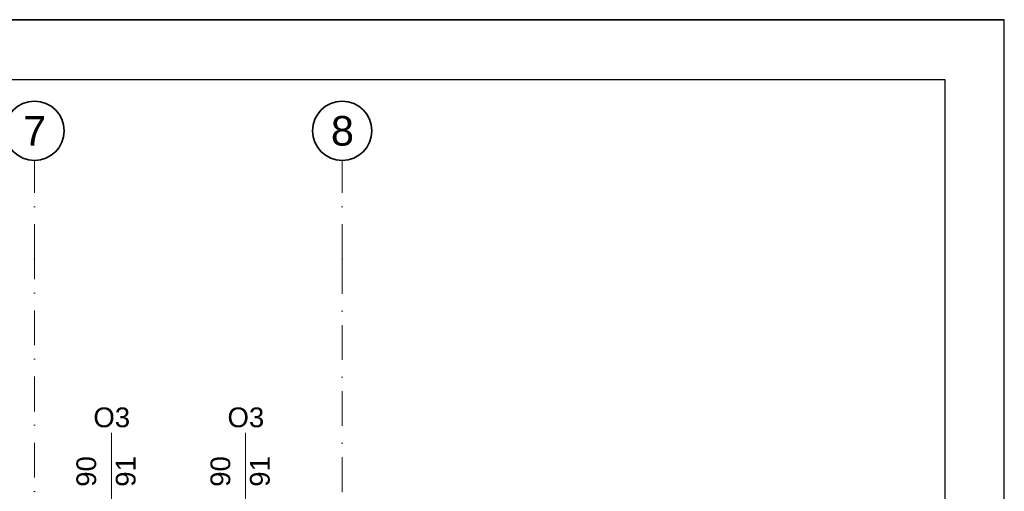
# Model space of a CAD drawing. Header units: millimetres. Extents: x -34676 to 172266, y 39940 to 476087.
# Tile 242 of 256: x 46791 to 56773, y 396490 to 401274. Entities that reach past the tile are written whole.
import ezdxf

# ---------------------------------------------------------------- set-up
doc = ezdxf.new("R2010")
doc.units = ezdxf.units.MM
doc.header["$MEASUREMENT"] = 0
doc.linetypes.add('Kropki i Kreski', pattern=[6.702778, 3.527778, -1.763889, 0, -1.411111])
for name, color, linetype in [('#podkład', 252, 'Continuous'), ('- Legenda', 7, 'Continuous'), ('_TABELA', 7, 'Continuous'), ('Konstrukcja - Siatka mod', 7, 'Continuous'), ('Znaczniki okien Archicada', 7, 'Continuous')]:
    doc.layers.add(name, color=color, linetype=linetype)
doc.styles.add('STYL_AUTOMATYCZNY_1', font='arial.ttf')
pattern_1 = [(0, (-208051.03, 672090.37), (0, 75), [0, -75])]

# ---------------------------------------------------------------- blocks, each defined once
blk = doc.blocks.new('uyd')
at = {"layer": 'Konstrukcja - Siatka mod', "color": 252, "linetype": 'Kropki i Kreski', "lineweight": 13, "ltscale": 100}
for p, q in [((46547.6, 188896.4), (46547.6, 189896.4)), ((49667.6, 188896.4), (49667.6, 189896.4)), ((46547.6, 171931.6), (46547.6, 188896.4)), ((49667.6, 188896.4), (49667.6, 171931.6))]:
    blk.add_line(p, q, dxfattribs=at)
at = {"layer": 'Konstrukcja - Siatka mod', "color": 252, "linetype": 'Continuous', "lineweight": 35, "ltscale": 100}
for centre in [(46547.6, 190196.4), (49667.6, 190196.4)]:
    blk.add_circle(centre, 300, dxfattribs=at)
at = {"layer": 'Konstrukcja - Siatka mod', "color": 252, "linetype": 'Kropki i Kreski', "lineweight": 13, "ltscale": 100}
for p in [(46547.6, 188896.4), (46547.6, 188896.4), (49667.6, 188896.4), (49667.6, 188896.4)]:
    blk.add_point(p, dxfattribs=at)
at = {"layer": 'Znaczniki okien Archicada', "color": 252, "linetype": 'Continuous', "lineweight": 13, "ltscale": 100}
for p, q in [((47327.6, 187133.3), (47327.6, 185190.5)), ((48687.6, 187133.3), (48687.6, 185190.5))]:
    blk.add_line(p, q, dxfattribs=at)
at = {"layer": 'Konstrukcja - Siatka mod', "color": 252, "linetype": 'Continuous', "lineweight": 13, "char_height": 300, "attachment_point": 1, "style": 'STYL_AUTOMATYCZNY_1'}
for s, insert in [('\\A1;{\\pql;\\pt0;\\fArial|b0|i0|c238|p0;\\W1.000000;7}', (46433.2, 190346.4)), ('\\A1;{\\pql;\\pt0;\\fArial|b0|i0|c238|p0;\\W1.000000;8}', (49553.2, 190346.4))]:
    blk.add_mtext(s, dxfattribs=dict(at, insert=insert))
at = {"layer": 'Znaczniki okien Archicada', "color": 252, "linetype": 'Continuous', "lineweight": 15, "char_height": 200, "attachment_point": 7, "rotation": 90, "style": 'STYL_AUTOMATYCZNY_1'}
for s, insert in [('\\A1;{\\pql;\\pt0;\\fArial|b0|i0|c238|p0;\\W1.000000;90\\fArial|b0|i0|c238|p0;\\W1.000000;\\A1{\\H.66x;\\S^  ;}\\fArial|b0|i0|c238|p0;\\W1.000000;\\fArial|b0|i0|c238|p0;\\W1.000000;}', (47230.9, 186585.4)), ('\\A1;{\\pql;\\pt0;\\fArial|b0|i0|c238|p0;\\W1.000000;91\\fArial|b0|i0|c238|p0;\\W1.000000;\\A1{\\H.66x;\\S^  ;}\\fArial|b0|i0|c238|p0;\\W1.000000;\\fArial|b0|i0|c238|p0;\\W1.000000;}', (47630.9, 186585.4)), ('\\A1;{\\pql;\\pt0;\\fArial|b0|i0|c238|p0;\\W1.000000;90\\fArial|b0|i0|c238|p0;\\W1.000000;\\A1{\\H.66x;\\S^  ;}\\fArial|b0|i0|c238|p0;\\W1.000000;\\fArial|b0|i0|c238|p0;\\W1.000000;}', (48590.9, 186585.4)), ('\\A1;{\\pql;\\pt0;\\fArial|b0|i0|c238|p0;\\W1.000000;91\\fArial|b0|i0|c238|p0;\\W1.000000;\\A1{\\H.66x;\\S^  ;}\\fArial|b0|i0|c238|p0;\\W1.000000;\\fArial|b0|i0|c238|p0;\\W1.000000;}', (48990.9, 186585.4))]:
    blk.add_mtext(s, dxfattribs=dict(at, insert=insert))
at = {"layer": 'Znaczniki okien Archicada', "color": 252, "linetype": 'Continuous', "lineweight": 15, "char_height": 200, "attachment_point": 7, "style": 'STYL_AUTOMATYCZNY_1'}
for insert in [(47144.6, 187187), (48504.6, 187187)]:
    blk.add_mtext('\\A1;{\\pql;\\pt0;\\fArial|b0|i0|c238|p0;\\W1.000000;O3\\fArial|b0|i0|c238|p0;\\W1.000000;\\fArial|b0|i0|c238|p0;\\W1.000000;\\fArial|b0|i0|c238|p0;\\W1.000000;}', dxfattribs=dict(at, insert=insert))

msp = doc.modelspace()

# ---------------------------------------------------------------- hatches: boundary and pattern name
at = {"layer": '- Legenda', "linetype": 'Continuous', "lineweight": 13}
h = msp.add_hatch(dxfattribs=at)
h.set_pattern_fill('Gips_0002', color=252, style=0, pattern_type=2)
h.set_pattern_definition(pattern_1)
h.paths.add_polyline_path([(56170.9, 397024.9), (54782.2, 397024.9), (54782.2, 396999.9), (56170.9, 396999.9)])
h = msp.add_hatch(dxfattribs=at)
h.set_pattern_fill('Gips_0002', color=252, style=0, pattern_type=2)
h.set_pattern_definition(pattern_1)
h.paths.add_polyline_path([(54782.2, 396874.9), (56170.9, 396874.9), (56170.9, 396899.9), (54782.2, 396899.9)])

# ---------------------------------------------------------------- block references
at = {"layer": '#podkład'}
msp.add_blockref('uyd', (392.7, 209950.3), dxfattribs=at)

# ---------------------------------------------------------------- next in the draw order: linework, layer by layer
at = {"layer": '_TABELA', "color": 7}
msp.add_lwpolyline([(14773, 401273.9), (56773, 401273.9), (14773, 401273.9), (14773, 371573.9), (56773, 371573.9), (56773, 401273.9)], dxfattribs=at)
msp.add_lwpolyline([(56173, 400663.9), (17273, 400663.9), (17273, 372183.9), (56173, 372183.9)], close=True, dxfattribs=at)

doc.saveas('drawing.dxf')
